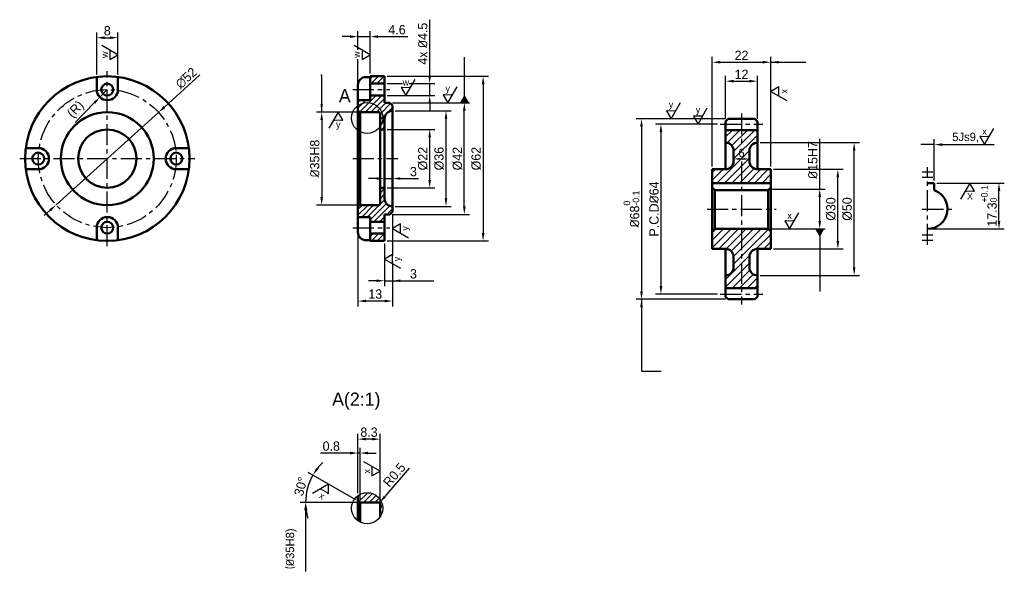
# Model space of a CAD drawing. Header units: millimetres. Extents: x 50 to 421, y 110 to 513.
# Tile 1 of 4: x 50 to 421, y 110 to 326. Entities that reach past the tile are written whole.
import ezdxf

# ---------------------------------------------------------------- set-up
doc = ezdxf.new("R2010")
doc.units = ezdxf.units.MM
doc.header["$LTSCALE"] = 0.25
doc.linetypes.add('CENTER', pattern=[50.8, 31.75, -6.35, 6.35, -6.35])
for name, color, linetype, lineweight in [('가는선', 1, 'Continuous', 25), ('외형선', 3, 'Continuous', 50), ('중심선', 1, 'CENTER', 25)]:
    doc.layers.add(name, color=color, linetype=linetype, lineweight=lineweight)
doc.layers.add('문자', color=2, linetype='Continuous')
doc.styles.add('7', font='txt')
doc.dimstyles.new('ISO-25', dxfattribs={"dimtxt": 3.5, "dimasz": 3, "dimexe": 2, "dimexo": 1, "dimgap": 0.8, "dimtad": 1, "dimdsep": 46, "dimtxsty": 'Standard', "dimcen": 0.09, "dimclrd": 1, "dimclre": 1, "dimclrt": 2, "dimazin": 2, "dimtfac": 1, "dimtmove": 0, "dimatfit": 3, "dimfxl": 1, "dimarcsym": 0})
doc.dimstyles.new('보조선 억제2', dxfattribs={"dimtxt": 3.15, "dimasz": 3, "dimexe": 2, "dimexo": 1, "dimgap": 0.8, "dimtad": 1, "dimdsep": 46, "dimtxsty": 'Standard', "dimcen": 0.09, "dimse2": 1, "dimsd2": 1, "dimclrd": 1, "dimclre": 1, "dimclrt": 2, "dimazin": 2, "dimtfac": 1, "dimtmove": 0, "dimatfit": 3, "dimfxl": 1, "dimarcsym": 0})
doc.dimstyles.new('억제둘', dxfattribs={"dimtxt": 3.15, "dimasz": 2, "dimexe": 1, "dimexo": 1, "dimtad": 1, "dimdec": 3, "dimdsep": 46, "dimtxsty": 'Standard', "dimcen": 0, "dimse1": 1, "dimse2": 1, "dimclrt": 2, "dimadec": 3, "dimazin": 2, "dimtfac": 1, "dimtdec": 3, "dimtmove": 0, "dimatfit": 3, "dimfxl": 1, "dimarcsym": 0})
pattern_1 = [(45, (-63.4182, -23.8559), (-1.06066, 1.06066), [])]

# ---------------------------------------------------------------- blocks, each defined once
blk = doc.blocks.new('*D4')
at = {"layer": 'Defpoints', "color": 0, "transparency": 16777216}
for p in [(86.82, 319.7), (78.82, 304.9), (86.82, 304.9)]:
    blk.add_point(p, dxfattribs=at)
at = {"layer": '가는선', "color": 1, "lineweight": -2, "transparency": 16777216}
for p, q in [((78.82, 305.9), (78.82, 321.7)), ((81.82, 319.7), (83.82, 319.7)), ((86.82, 305.9), (86.82, 321.7))]:
    blk.add_line(p, q, dxfattribs=at)
at = {"layer": '가는선', "color": 1, "transparency": 16777216}
for points in [[(81.82, 320.2), (81.82, 319.2), (78.82, 319.7)], [(83.82, 320.2), (83.82, 319.2), (86.82, 319.7)]]:
    blk.add_solid(points, dxfattribs=at)
at = {"layer": '가는선', "color": 2, "transparency": 16777216, "insert": (82.82, 322.3), "char_height": 3.5, "attachment_point": 5}
blk.add_mtext('8', dxfattribs=at)
blk = doc.blocks.new('*D5')
at = {"layer": 'Defpoints', "color": 0, "transparency": 16777216}
for p in [(102.12, 291.58), (63.52, 256.74)]:
    blk.add_point(p, dxfattribs=at)
at = {"layer": '가는선', "color": 1, "lineweight": -2, "transparency": 16777216}
for p, q in [((117.72, 305.66), (104.34, 293.59)), ((63.52, 256.74), (102.12, 291.58)), ((61.29, 254.73), (59.07, 252.72))]:
    blk.add_line(p, q, dxfattribs=at)
at = {"layer": '가는선', "color": 1, "transparency": 16777216}
for points in [[(104.01, 293.96), (104.68, 293.22), (102.12, 291.58)], [(60.96, 255.1), (61.63, 254.35), (63.52, 256.74)]]:
    blk.add_solid(points, dxfattribs=at)
at = {"layer": '가는선', "color": 2, "transparency": 16777216, "insert": (112.55, 304.49), "char_height": 3.5, "attachment_point": 5, "rotation": 42.076}
blk.add_mtext('∅52', dxfattribs=at)
blk = doc.blocks.new('*D6')
at = {"layer": 'Defpoints', "color": 0, "transparency": 16777216}
for p in [(80.02, 297.3), (82.82, 300.16)]:
    blk.add_point(p, dxfattribs=at)
at = {"layer": '가는선', "color": 1, "lineweight": -2, "transparency": 16777216}
for p, q in [((82.82, 300.16), (80.02, 297.3)), ((70.68, 287.75), (77.92, 295.16))]:
    blk.add_line(p, q, dxfattribs=at)
at = {"layer": '가는선', "color": 1, "transparency": 16777216}
blk.add_solid([(77.57, 295.5), (78.28, 294.81), (80.02, 297.3)], dxfattribs=at)
at = {"layer": '가는선', "color": 2, "transparency": 16777216, "insert": (71.11, 292.48), "char_height": 3.5, "attachment_point": 5, "rotation": 45.6276}
blk.add_mtext('(R)', dxfattribs=at)
blk = doc.blocks.new('*D7')
at = {"layer": 'Defpoints', "color": 0, "transparency": 16777216}
for p in [(187.26, 265.31), (190.26, 266.66), (190.26, 265.31)]:
    blk.add_point(p, dxfattribs=at)
at = {"layer": '가는선', "color": 1, "lineweight": -2, "transparency": 16777216}
for p, q in [((187.26, 266.31), (187.26, 268.66)), ((190.26, 266.31), (190.26, 268.66)), ((184.26, 266.66), (181.26, 266.66)), ((187.26, 266.66), (190.26, 266.66)), ((193.26, 266.66), (200.04, 266.66))]:
    blk.add_line(p, q, dxfattribs=at)
at = {"layer": '가는선', "color": 1, "transparency": 16777216}
for points in [[(184.26, 267.16), (184.26, 266.16), (187.26, 266.66)], [(193.26, 267.16), (193.26, 266.16), (190.26, 266.66)]]:
    blk.add_solid(points, dxfattribs=at)
at = {"layer": '가는선', "color": 2, "transparency": 16777216, "insert": (198.15, 269.25), "char_height": 3.5, "attachment_point": 5}
blk.add_mtext('3', dxfattribs=at)
blk = doc.blocks.new('*D8')
at = {"layer": 'Defpoints', "color": 0, "transparency": 16777216}
for p in [(187.26, 285.16), (204.27, 285.16), (187.26, 263.16)]:
    blk.add_point(p, dxfattribs=at)
at = {"layer": '가는선', "color": 1, "lineweight": -2, "transparency": 16777216}
for p, q in [((188.26, 285.16), (206.27, 285.16)), ((204.27, 266.16), (204.27, 282.16)), ((188.26, 263.16), (206.27, 263.16))]:
    blk.add_line(p, q, dxfattribs=at)
at = {"layer": '가는선', "color": 1, "transparency": 16777216}
for points in [[(203.77, 282.16), (204.77, 282.16), (204.27, 285.16)], [(203.77, 266.16), (204.77, 266.16), (204.27, 263.16)]]:
    blk.add_solid(points, dxfattribs=at)
at = {"layer": '가는선', "color": 2, "transparency": 16777216, "insert": (201.71, 274.16), "char_height": 3.5, "attachment_point": 5, "rotation": 90}
blk.add_mtext('%%c22', dxfattribs=at)
blk = doc.blocks.new('*D9')
at = {"layer": 'Defpoints', "color": 0, "transparency": 16777216}
for p in [(190.26, 292.16), (210.42, 292.16), (190.26, 256.16)]:
    blk.add_point(p, dxfattribs=at)
at = {"layer": '가는선', "color": 1, "lineweight": -2, "transparency": 16777216}
for p, q in [((191.26, 292.16), (212.42, 292.16)), ((210.42, 259.16), (210.42, 289.16)), ((191.26, 256.16), (212.42, 256.16))]:
    blk.add_line(p, q, dxfattribs=at)
at = {"layer": '가는선', "color": 1, "transparency": 16777216}
for points in [[(209.92, 289.16), (210.92, 289.16), (210.42, 292.16)], [(209.92, 259.16), (210.92, 259.16), (210.42, 256.16)]]:
    blk.add_solid(points, dxfattribs=at)
at = {"layer": '가는선', "color": 2, "transparency": 16777216, "insert": (207.83, 274.16), "char_height": 3.5, "attachment_point": 5, "rotation": 90}
blk.add_mtext('%%c36', dxfattribs=at)
blk = doc.blocks.new('*D10')
at = {"layer": 'Defpoints', "color": 0, "transparency": 16777216}
for p in [(189.26, 295.16), (217.32, 295.16), (189.26, 253.16)]:
    blk.add_point(p, dxfattribs=at)
at = {"layer": '가는선', "color": 1, "lineweight": -2, "transparency": 16777216}
for p, q in [((190.26, 295.16), (219.32, 295.16)), ((217.32, 256.16), (217.32, 292.16)), ((190.26, 253.16), (219.32, 253.16))]:
    blk.add_line(p, q, dxfattribs=at)
at = {"layer": '가는선', "color": 1, "transparency": 16777216}
for points in [[(216.82, 292.16), (217.82, 292.16), (217.32, 295.16)], [(216.82, 256.16), (217.82, 256.16), (217.32, 253.16)]]:
    blk.add_solid(points, dxfattribs=at)
at = {"layer": '가는선', "color": 2, "transparency": 16777216, "insert": (214.73, 274.16), "char_height": 3.5, "attachment_point": 5, "rotation": 90}
blk.add_mtext('%%c42', dxfattribs=at)
blk = doc.blocks.new('*D11')
at = {"layer": 'Defpoints', "color": 0, "transparency": 16777216}
for p in [(187.26, 302.41), (204.27, 302.41), (187.26, 297.91)]:
    blk.add_point(p, dxfattribs=at)
at = {"layer": '가는선', "color": 1, "lineweight": -2, "transparency": 16777216}
for p, q in [((204.27, 305.41), (204.27, 326.48)), ((188.26, 302.41), (206.27, 302.41)), ((204.27, 297.91), (204.27, 302.41)), ((188.26, 297.91), (206.27, 297.91)), ((204.27, 294.91), (204.27, 291.91))]:
    blk.add_line(p, q, dxfattribs=at)
at = {"layer": '가는선', "color": 1, "transparency": 16777216}
for points in [[(203.77, 305.41), (204.77, 305.41), (204.27, 302.41)], [(203.77, 294.91), (204.77, 294.91), (204.27, 297.91)]]:
    blk.add_solid(points, dxfattribs=at)
at = {"layer": '가는선', "color": 2, "transparency": 16777216, "insert": (201.67, 317.44), "char_height": 3.5, "attachment_point": 5, "rotation": 90}
blk.add_mtext('4x {\\fISOCPEUR|b0|i0|c0|p34;%%C}4.5', dxfattribs=at)
blk = doc.blocks.new('*D12')
at = {"layer": 'Defpoints', "color": 0, "transparency": 16777216}
for p in [(181.86, 320.11), (181.86, 305.16), (177.26, 301.9)]:
    blk.add_point(p, dxfattribs=at)
at = {"layer": '가는선', "color": 1, "lineweight": -2, "transparency": 16777216}
for p, q in [((174.26, 320.11), (171.26, 320.11)), ((177.26, 302.9), (177.26, 322.11)), ((177.26, 320.11), (181.86, 320.11)), ((181.86, 306.16), (181.86, 322.11)), ((184.86, 320.11), (196.07, 320.11))]:
    blk.add_line(p, q, dxfattribs=at)
at = {"layer": '가는선', "color": 1, "transparency": 16777216}
for points in [[(174.26, 320.61), (174.26, 319.61), (177.26, 320.11)], [(184.86, 320.61), (184.86, 319.61), (181.86, 320.11)]]:
    blk.add_solid(points, dxfattribs=at)
at = {"layer": '가는선', "color": 2, "transparency": 16777216, "insert": (191.97, 322.71), "char_height": 3.5, "attachment_point": 5}
blk.add_mtext('4.6', dxfattribs=at)
blk = doc.blocks.new('*D13')
at = {"layer": 'Defpoints', "color": 0, "transparency": 16777216}
for p in [(178.06, 291.66), (163.58, 256.66), (178.06, 256.66)]:
    blk.add_point(p, dxfattribs=at)
at = {"layer": '가는선', "color": 1, "lineweight": -2, "transparency": 16777216}
for p, q in [((177.06, 291.66), (161.58, 291.66)), ((163.58, 288.66), (163.58, 259.66)), ((177.06, 256.66), (161.58, 256.66))]:
    blk.add_line(p, q, dxfattribs=at)
at = {"layer": '가는선', "color": 1, "transparency": 16777216}
for points in [[(163.08, 288.66), (164.08, 288.66), (163.58, 291.66)], [(163.08, 259.66), (164.08, 259.66), (163.58, 256.66)]]:
    blk.add_solid(points, dxfattribs=at)
at = {"layer": '가는선', "color": 2, "transparency": 16777216, "insert": (160.99, 274.16), "char_height": 3.5, "attachment_point": 5, "rotation": 90}
blk.add_mtext('{\\fISOCPEUR|b0|i0|c0|p34;%%C}35H8', dxfattribs=at)
blk = doc.blocks.new('*D14')
at = {"layer": 'Defpoints', "color": 0, "transparency": 16777216}
for p in [(190.26, 254.16), (187.26, 243.16), (187.26, 228.17)]:
    blk.add_point(p, dxfattribs=at)
at = {"layer": '가는선', "color": 1, "lineweight": -2, "transparency": 16777216}
for p, q in [((190.26, 253.16), (190.26, 226.17)), ((187.26, 242.16), (187.26, 226.17)), ((184.26, 228.17), (181.26, 228.17)), ((187.26, 228.17), (190.26, 228.17)), ((193.26, 228.17), (200.04, 228.17))]:
    blk.add_line(p, q, dxfattribs=at)
at = {"layer": '가는선', "color": 1, "transparency": 16777216}
for points in [[(184.26, 228.67), (184.26, 227.67), (187.26, 228.17)], [(193.26, 228.67), (193.26, 227.67), (190.26, 228.17)]]:
    blk.add_solid(points, dxfattribs=at)
at = {"layer": '가는선', "color": 2, "transparency": 16777216, "insert": (198.15, 230.76), "char_height": 3.5, "attachment_point": 5}
blk.add_mtext('3', dxfattribs=at)
blk = doc.blocks.new('*D15')
at = {"layer": 'Defpoints', "color": 0, "transparency": 16777216}
for p in [(190.26, 254.16), (177.26, 246.42), (177.26, 220.53)]:
    blk.add_point(p, dxfattribs=at)
at = {"layer": '가는선', "color": 1, "lineweight": -2, "transparency": 16777216}
for p, q in [((190.26, 253.16), (190.26, 218.53)), ((177.26, 245.42), (177.26, 218.53)), ((187.26, 220.53), (180.26, 220.53))]:
    blk.add_line(p, q, dxfattribs=at)
at = {"layer": '가는선', "color": 1, "transparency": 16777216}
for points in [[(180.26, 221.03), (180.26, 220.03), (177.26, 220.53)], [(187.26, 221.03), (187.26, 220.03), (190.26, 220.53)]]:
    blk.add_solid(points, dxfattribs=at)
at = {"layer": '가는선', "color": 2, "transparency": 16777216, "insert": (183.76, 223.13), "char_height": 3.5, "attachment_point": 5}
blk.add_mtext('13', dxfattribs=at)
blk = doc.blocks.new('*D16')
at = {"layer": 'Defpoints', "color": 0, "transparency": 16777216}
for p in [(187.26, 305.16), (187.26, 243.16), (224.4, 243.16)]:
    blk.add_point(p, dxfattribs=at)
at = {"layer": '가는선', "color": 1, "lineweight": -2, "transparency": 16777216}
for p, q in [((188.26, 305.16), (226.4, 305.16)), ((224.4, 302.16), (224.4, 246.16)), ((188.26, 243.16), (226.4, 243.16))]:
    blk.add_line(p, q, dxfattribs=at)
at = {"layer": '가는선', "color": 1, "transparency": 16777216}
for points in [[(223.9, 302.16), (224.9, 302.16), (224.4, 305.16)], [(223.9, 246.16), (224.9, 246.16), (224.4, 243.16)]]:
    blk.add_solid(points, dxfattribs=at)
at = {"layer": '가는선', "color": 2, "transparency": 16777216, "insert": (221.81, 274.16), "char_height": 3.5, "attachment_point": 5, "rotation": 90}
blk.add_mtext('%%c62', dxfattribs=at)
blk = doc.blocks.new('*D17')
at = {"layer": 'Defpoints', "color": 0, "transparency": 16777216}
for p in [(178.06, 144.71), (157.51, 109.71), (178.06, 109.71)]:
    blk.add_point(p, dxfattribs=at)
at = {"layer": '가는선', "color": 1, "lineweight": -2, "transparency": 16777216}
for p, q in [((177.06, 144.71), (155.51, 144.71)), ((157.51, 141.71), (157.51, 118.68))]:
    blk.add_line(p, q, dxfattribs=at)
at = {"layer": '가는선', "color": 1, "transparency": 16777216}
blk.add_solid([(157.01, 141.71), (158.01, 141.71), (157.51, 144.71)], dxfattribs=at)
at = {"layer": '가는선', "color": 2, "transparency": 16777216, "insert": (152.12, 127.21), "char_height": 3.15, "attachment_point": 5, "rotation": 90}
blk.add_mtext('{\\fISOCPEUR|b0|i0|c0|p34;(%%C}35H8)', dxfattribs=at)
blk = doc.blocks.new('*D18')
at = {"layer": 'Defpoints', "color": 0, "transparency": 16777216}
for p in [(158.75, 151.74), (177.26, 145.18), (178.06, 144.71), (178.06, 144.71), (185.06, 144.71)]:
    blk.add_point(p, dxfattribs=at)
at = {"layer": '가는선', "color": 1, "lineweight": -2, "transparency": 16777216}
for p, q in [((176.4, 145.68), (158.53, 155.99)), ((177.06, 144.71), (155.51, 144.71))]:
    blk.add_line(p, q, dxfattribs=at)
for start, end in [(133.2582, 141.6291), (150, 180), (188.3709, 196.7418)]:
    blk.add_arc((178.06, 144.71), 20.55, start, end, dxfattribs=at)
at = {"layer": '가는선', "color": 1, "transparency": 16777216}
for points in [[(162.36, 157.19), (161.54, 157.75), (160.27, 154.99)], [(157.23, 141.69), (158.23, 141.76), (157.51, 144.71)]]:
    blk.add_solid(points, dxfattribs=at)
at = {"layer": '가는선', "color": 2, "transparency": 16777216, "insert": (155.71, 150.7), "char_height": 3.5, "attachment_point": 5, "rotation": 75}
blk.add_mtext('30°', dxfattribs=at)
blk = doc.blocks.new('*D19')
at = {"layer": 'Defpoints', "color": 0, "transparency": 16777216}
for p in [(185.06, 144.21), (185.39, 144.59)]:
    blk.add_point(p, dxfattribs=at)
at = {"layer": '가는선', "color": 1, "lineweight": -2, "transparency": 16777216}
for p, q in [((196.54, 157.58), (187.34, 146.87)), ((185.06, 144.21), (185.39, 144.59))]:
    blk.add_line(p, q, dxfattribs=at)
at = {"layer": '가는선', "color": 1, "transparency": 16777216}
blk.add_solid([(186.97, 147.19), (187.72, 146.54), (185.39, 144.59)], dxfattribs=at)
at = {"layer": '가는선', "color": 2, "transparency": 16777216, "insert": (190.95, 155.05), "char_height": 3.5, "attachment_point": 5, "rotation": 49.3387}
blk.add_mtext('R0.5', dxfattribs=at)
blk = doc.blocks.new('*D20')
at = {"layer": 'Defpoints', "color": 0, "transparency": 16777216}
for p in [(177.26, 168.53), (177.26, 147.23), (185.56, 144.21)]:
    blk.add_point(p, dxfattribs=at)
at = {"layer": '가는선', "color": 1, "lineweight": -2, "transparency": 16777216}
for p, q in [((177.26, 148.23), (177.26, 170.53)), ((182.56, 168.53), (180.26, 168.53)), ((185.56, 145.21), (185.56, 170.53))]:
    blk.add_line(p, q, dxfattribs=at)
at = {"layer": '가는선', "color": 1, "transparency": 16777216}
for points in [[(180.26, 169.03), (180.26, 168.03), (177.26, 168.53)], [(182.56, 169.03), (182.56, 168.03), (185.56, 168.53)]]:
    blk.add_solid(points, dxfattribs=at)
at = {"layer": '가는선', "color": 2, "transparency": 16777216, "insert": (181.41, 171.12), "char_height": 3.5, "attachment_point": 5}
blk.add_mtext('8.3', dxfattribs=at)
blk = doc.blocks.new('*D21')
at = {"layer": 'Defpoints', "color": 0, "transparency": 16777216}
for p in [(177.26, 163.29), (177.26, 147.23), (178.06, 144.71)]:
    blk.add_point(p, dxfattribs=at)
at = {"layer": '가는선', "color": 1, "lineweight": -2, "transparency": 16777216}
for p, q in [((174.26, 163.29), (163.12, 163.29)), ((177.26, 148.23), (177.26, 165.29)), ((178.06, 163.29), (177.26, 163.29)), ((178.06, 145.71), (178.06, 165.29)), ((181.06, 163.29), (184.06, 163.29))]:
    blk.add_line(p, q, dxfattribs=at)
at = {"layer": '가는선', "color": 1, "transparency": 16777216}
for points in [[(174.26, 163.79), (174.26, 162.79), (177.26, 163.29)], [(181.06, 163.79), (181.06, 162.79), (178.06, 163.29)]]:
    blk.add_solid(points, dxfattribs=at)
at = {"layer": '가는선', "color": 2, "transparency": 16777216, "insert": (167.19, 165.88), "char_height": 3.5, "attachment_point": 5}
blk.add_mtext('0.8', dxfattribs=at)
blk = doc.blocks.new('*D22')
at = {"layer": 'Defpoints', "color": 0, "transparency": 16777216}
for p in [(331.75, 262.68), (351.21, 262.68), (331.75, 247.68)]:
    blk.add_point(p, dxfattribs=at)
at = {"layer": '가는선', "color": 1, "lineweight": -2, "transparency": 16777216}
for p, q in [((351.21, 262.68), (351.21, 281.57)), ((332.75, 262.68), (353.21, 262.68)), ((351.21, 250.68), (351.21, 259.68)), ((332.75, 247.68), (353.21, 247.68))]:
    blk.add_line(p, q, dxfattribs=at)
at = {"layer": '가는선', "color": 1, "transparency": 16777216}
for points in [[(350.71, 259.68), (351.71, 259.68), (351.21, 262.68)], [(350.71, 250.68), (351.71, 250.68), (351.21, 247.68)]]:
    blk.add_solid(points, dxfattribs=at)
at = {"layer": '가는선', "color": 2, "transparency": 16777216, "insert": (348.61, 273.62), "char_height": 3.5, "attachment_point": 5, "rotation": 90}
blk.add_mtext('{\\fISOCPEUR|b0|i0|c0|p34;%%C}15H7', dxfattribs=at)
blk = doc.blocks.new('*D23')
at = {"layer": 'Defpoints', "color": 0, "transparency": 16777216}
for p in [(332.75, 270.18), (358.03, 270.18), (332.75, 240.18)]:
    blk.add_point(p, dxfattribs=at)
at = {"layer": '가는선', "color": 1, "lineweight": -2, "transparency": 16777216}
for p, q in [((333.75, 270.18), (360.03, 270.18)), ((358.03, 243.18), (358.03, 267.18)), ((333.75, 240.18), (360.03, 240.18))]:
    blk.add_line(p, q, dxfattribs=at)
at = {"layer": '가는선', "color": 1, "transparency": 16777216}
for points in [[(357.53, 267.18), (358.53, 267.18), (358.03, 270.18)], [(357.53, 243.18), (358.53, 243.18), (358.03, 240.18)]]:
    blk.add_solid(points, dxfattribs=at)
at = {"layer": '가는선', "color": 2, "transparency": 16777216, "insert": (355.44, 255.18), "char_height": 3.5, "attachment_point": 5, "rotation": 90}
blk.add_mtext('%%c30', dxfattribs=at)
blk = doc.blocks.new('*D24')
at = {"layer": 'Defpoints', "color": 0, "transparency": 16777216}
for p in [(327.75, 280.18), (364.18, 280.18), (327.75, 230.18)]:
    blk.add_point(p, dxfattribs=at)
at = {"layer": '가는선', "color": 1, "lineweight": -2, "transparency": 16777216}
for p, q in [((328.75, 280.18), (366.18, 280.18)), ((364.18, 233.18), (364.18, 277.18)), ((328.75, 230.18), (366.18, 230.18))]:
    blk.add_line(p, q, dxfattribs=at)
at = {"layer": '가는선', "color": 1, "transparency": 16777216}
for points in [[(363.68, 277.18), (364.68, 277.18), (364.18, 280.18)], [(363.68, 233.18), (364.68, 233.18), (364.18, 230.18)]]:
    blk.add_solid(points, dxfattribs=at)
at = {"layer": '가는선', "color": 2, "transparency": 16777216, "insert": (361.59, 255.18), "char_height": 3.5, "attachment_point": 5, "rotation": 90}
blk.add_mtext('%%c50', dxfattribs=at)
blk = doc.blocks.new('*D25')
at = {"layer": 'Defpoints', "color": 0, "transparency": 16777216}
for p in [(313.75, 287.18), (291.39, 223.18), (313.75, 223.18)]:
    blk.add_point(p, dxfattribs=at)
at = {"layer": '가는선', "color": 1, "lineweight": -2, "transparency": 16777216}
for p, q in [((312.75, 287.18), (289.39, 287.18)), ((291.39, 284.18), (291.39, 226.18)), ((312.75, 223.18), (289.39, 223.18))]:
    blk.add_line(p, q, dxfattribs=at)
at = {"layer": '가는선', "color": 1, "transparency": 16777216}
for points in [[(290.89, 284.18), (291.89, 284.18), (291.39, 287.18)], [(290.89, 226.18), (291.89, 226.18), (291.39, 223.18)]]:
    blk.add_solid(points, dxfattribs=at)
at = {"layer": '가는선', "color": 2, "transparency": 16777216, "insert": (288.79, 255.18), "char_height": 3.5, "attachment_point": 5, "rotation": 90}
blk.add_mtext('P.C.D{\\fISOCPEUR|b0|i0|c0|p34;%%C}64', dxfattribs=at)
blk = doc.blocks.new('*D26')
at = {"layer": 'Defpoints', "color": 0, "transparency": 16777216}
for p in [(316.75, 289.18), (284.07, 221.18), (316.75, 221.18)]:
    blk.add_point(p, dxfattribs=at)
at = {"layer": '가는선', "color": 1, "lineweight": -2, "transparency": 16777216}
for p, q in [((315.75, 289.18), (282.07, 289.18)), ((284.07, 286.18), (284.07, 224.18)), ((315.75, 221.18), (282.07, 221.18))]:
    blk.add_line(p, q, dxfattribs=at)
at = {"layer": '가는선', "color": 1, "transparency": 16777216}
for points in [[(283.57, 286.18), (284.57, 286.18), (284.07, 289.18)], [(283.57, 224.18), (284.57, 224.18), (284.07, 221.18)]]:
    blk.add_solid(points, dxfattribs=at)
at = {"layer": '가는선', "color": 2, "transparency": 16777216, "insert": (280.3, 255.18), "char_height": 3.5, "attachment_point": 5, "rotation": 90}
blk.add_mtext('{\\fISOCPEUR|b0|i0|c0|p34;%%C}68{\\H0.7x;\\S0^ -0.1;}', dxfattribs=at)
blk = doc.blocks.new('*D27')
at = {"layer": 'Defpoints', "color": 0, "transparency": 16777216}
for p in [(318.75, 277.18), (324.75, 277.18), (324.75, 274.05)]:
    blk.add_point(p, dxfattribs=at)
at = {"layer": '가는선', "color": 0, "lineweight": -2, "transparency": 16777216}
blk.add_line((320.75, 274.05), (322.75, 274.05), dxfattribs=at)
at = {"layer": '가는선', "color": 0, "transparency": 16777216}
for points in [[(320.75, 274.38), (320.75, 273.71), (318.75, 274.05)], [(322.75, 274.38), (322.75, 273.71), (324.75, 274.05)]]:
    blk.add_solid(points, dxfattribs=at)
at = {"layer": '가는선', "color": 2, "transparency": 16777216, "insert": (321.75, 276.29), "char_height": 3.15, "attachment_point": 5}
blk.add_mtext('6', dxfattribs=at)
blk = doc.blocks.new('*D28')
at = {"layer": 'Defpoints', "color": 0, "transparency": 16777216}
for p in [(327.75, 303.33), (315.75, 288.18), (327.75, 288.18)]:
    blk.add_point(p, dxfattribs=at)
at = {"layer": '가는선', "color": 1, "lineweight": -2, "transparency": 16777216}
for p, q in [((315.75, 289.18), (315.75, 305.33)), ((327.75, 289.18), (327.75, 305.33)), ((318.75, 303.33), (324.75, 303.33))]:
    blk.add_line(p, q, dxfattribs=at)
at = {"layer": '가는선', "color": 1, "transparency": 16777216}
for points in [[(318.75, 303.83), (318.75, 302.83), (315.75, 303.33)], [(324.75, 303.83), (324.75, 302.83), (327.75, 303.33)]]:
    blk.add_solid(points, dxfattribs=at)
at = {"layer": '가는선', "color": 2, "transparency": 16777216, "insert": (321.75, 305.93), "char_height": 3.5, "attachment_point": 5}
blk.add_mtext('12', dxfattribs=at)
blk = doc.blocks.new('*D29')
at = {"layer": 'Defpoints', "color": 0, "transparency": 16777216}
for p in [(332.75, 310.47), (310.75, 270.18), (332.75, 270.18)]:
    blk.add_point(p, dxfattribs=at)
at = {"layer": '가는선', "color": 1, "lineweight": -2, "transparency": 16777216}
for p, q in [((310.75, 271.18), (310.75, 312.47)), ((332.75, 271.18), (332.75, 312.47)), ((313.75, 310.47), (329.75, 310.47))]:
    blk.add_line(p, q, dxfattribs=at)
at = {"layer": '가는선', "color": 1, "transparency": 16777216}
for points in [[(313.75, 310.97), (313.75, 309.97), (310.75, 310.47)], [(329.75, 310.97), (329.75, 309.97), (332.75, 310.47)]]:
    blk.add_solid(points, dxfattribs=at)
at = {"layer": '가는선', "color": 2, "transparency": 16777216, "insert": (321.75, 313.03), "char_height": 3.5, "attachment_point": 5}
blk.add_mtext('22', dxfattribs=at)
blk = doc.blocks.new('*D31')
at = {"layer": 'Defpoints', "color": 0, "transparency": 16777216}
for p in [(389.35, 279.44), (389.35, 264.98), (394.35, 264.98)]:
    blk.add_point(p, dxfattribs=at)
at = {"layer": '가는선', "color": 1, "lineweight": -2, "transparency": 16777216}
for p, q in [((394.35, 265.98), (394.35, 281.44)), ((397.35, 279.44), (411.99, 279.44))]:
    blk.add_line(p, q, dxfattribs=at)
at = {"layer": '가는선', "color": 1, "transparency": 16777216}
blk.add_solid([(397.35, 279.94), (397.35, 278.94), (394.35, 279.44)], dxfattribs=at)
at = {"layer": '가는선', "color": 2, "transparency": 16777216, "insert": (406.17, 282.05), "char_height": 3.15, "width": 2.0317, "attachment_point": 5}
blk.add_mtext('5Js9,         ', dxfattribs=at)
blk = doc.blocks.new('*D32')
at = {"layer": 'Defpoints', "color": 0, "transparency": 16777216}
for p in [(394.35, 264.98), (418.74, 264.98), (391.85, 247.68)]:
    blk.add_point(p, dxfattribs=at)
at = {"layer": '가는선', "color": 1, "lineweight": -2, "transparency": 16777216}
for p, q in [((395.35, 264.98), (420.74, 264.98)), ((418.74, 250.68), (418.74, 261.98)), ((392.85, 247.68), (420.74, 247.68))]:
    blk.add_line(p, q, dxfattribs=at)
at = {"layer": '가는선', "color": 1, "transparency": 16777216}
for points in [[(418.24, 261.98), (419.24, 261.98), (418.74, 264.98)], [(418.24, 250.68), (419.24, 250.68), (418.74, 247.68)]]:
    blk.add_solid(points, dxfattribs=at)
at = {"layer": '가는선', "color": 2, "transparency": 16777216, "insert": (414.98, 256.33), "char_height": 3.5, "attachment_point": 5, "rotation": 90}
blk.add_mtext('17.3{\\H0.7x;\\S+0.1^ 0;}', dxfattribs=at)

msp = doc.modelspace()

# ---------------------------------------------------------------- hatches: boundary and pattern name
at = {"layer": '가는선'}
h = msp.add_hatch(dxfattribs=at)
h.set_pattern_fill('_USER', color=256, scale=1.5, angle=45, pattern_type=0)
h.set_pattern_definition(pattern_1)
h.paths.add_polyline_path([(187.264, 295.1589), (187.264, 297.9089), (181.864, 297.9089), (181.864, 296.1589), (177.264, 296.1589), (177.264, 292.1208), (178.064, 291.6589), (185.064, 291.6589, -0.41421356), (185.564, 291.1589), (185.564, 285.1589), (187.264, 285.1589), (187.264, 289.1589, -0.41421356), (190.264, 292.1589), (190.264, 294.1589), (189.264, 295.1589)])
h.paths.add_polyline_path([(187.264, 302.4089), (187.264, 305.1589), (181.864, 305.1589), (181.864, 302.4089)])
h.paths.add_polyline_path([(178.064, 256.6589), (177.264, 256.197), (177.264, 252.1589), (181.864, 252.1589), (181.864, 250.4089), (187.264, 250.4089), (187.264, 253.1589), (189.264, 253.1589), (190.264, 254.1589), (190.264, 256.1589, -0.41421356), (187.264, 259.1589), (187.264, 263.1589), (185.564, 263.1589), (185.564, 257.1589, -0.41421356), (185.064, 256.6589)])
h.paths.add_polyline_path([(187.264, 243.1589), (187.264, 245.9089), (181.864, 245.9089), (181.864, 243.1589)])
h = msp.add_hatch(dxfattribs=at)
h.set_pattern_fill('_USER', color=256, scale=2, angle=45, pattern_type=0)
h.set_pattern_definition([(45, (-107.0334, 20.8037), (-1.4142136, 1.4142136), [])])
h.paths.add_polyline_path([(332.7473, 264.976), (332.7473, 270.176), (327.7473, 270.176, -0.41421356), (324.7473, 273.176), (324.7473, 277.176, -0.41421356), (327.7473, 280.176), (327.7473, 284.9248), (315.7473, 284.9248), (315.7473, 280.176, -0.41421356), (318.7473, 277.176), (318.7473, 273.176, -0.41421356), (315.7473, 270.176), (310.7473, 270.176), (310.7473, 264.976)])
h.paths.add_polyline_path([(311.7473, 247.676), (310.7473, 246.676), (310.7473, 240.176), (315.7473, 240.176, -0.41421356), (318.7473, 237.176), (318.7473, 233.176, -0.41421356), (315.7473, 230.176), (315.7473, 225.426), (327.7473, 225.426), (327.7473, 230.176, -0.41421356), (324.7473, 233.176), (324.7473, 237.176, -0.41421356), (327.7473, 240.176), (332.7473, 240.176), (332.7473, 246.676), (331.7473, 247.676)])
h = msp.add_hatch(dxfattribs=at)
h.set_pattern_fill('_USER', color=256, scale=1.5, angle=45, pattern_type=0)
h.set_pattern_definition(pattern_1)
h.paths.add_polyline_path([(177.264, 147.2305), (177.264, 145.176), (178.064, 144.7141), (185.064, 144.7141, -0.41421356), (185.564, 144.2141), (185.564, 139.222, 0.15030023), (186.5753, 142.5105, 0.61423254)])

# ---------------------------------------------------------------- linework, layer by layer
for p, q in [((86.8186, 313.3014), (80.7564, 316.8014)), ((181.864, 313.3014), (175.8018, 316.8014)), ((83.7875, 315.0514), (83.7875, 311.5514)), ((83.7875, 311.5514), (86.8186, 313.3014)), ((178.8329, 315.0514), (178.8329, 311.5514)), ((178.8329, 311.5514), (181.864, 313.3014)), ((197.0519, 300.94), (193.5519, 300.94)), ((193.5519, 300.94), (195.3019, 297.9089)), ((195.3019, 297.9089), (198.8019, 303.9711)), ((211.0723, 295.1589), (214.5723, 301.2211)), ((335.7784, 301.2464), (332.7473, 299.4964)), ((335.7784, 297.7464), (335.7784, 301.2464)), ((212.8223, 298.19), (209.3223, 298.19)), ((209.3223, 298.19), (211.0723, 295.1589)), ((332.7473, 299.4964), (338.8095, 295.9964)), ((295.2009, 289.176), (298.7009, 295.2382)), ((305.363, 287.176), (308.863, 293.2382)), ((169.8224, 291.6589), (166.3224, 285.5967)), ((171.5724, 288.6278), (169.8224, 291.6589)), ((296.9509, 292.2071), (293.4509, 292.2071)), ((293.4509, 292.2071), (295.2009, 289.176)), ((307.113, 290.2071), (303.613, 290.2071)), ((303.613, 290.2071), (305.363, 287.176)), ((168.0724, 288.6278), (171.5724, 288.6278)), ((415.033, 282.4731), (411.533, 282.4731)), ((411.533, 282.4731), (413.283, 279.442)), ((413.283, 279.442), (416.783, 285.5042)), ((394.3528, 279.442), (389.3528, 279.442)), ((409.6442, 279.442), (416.9219, 279.442)), ((389.8528, 269.2023), (393.8528, 269.2023)), ((389.8528, 267.2023), (393.8528, 267.2023)), ((407.7984, 264.976), (404.2984, 258.9138)), ((409.5484, 261.9449), (407.7984, 264.976)), ((406.0484, 261.9449), (409.5484, 261.9449)), ((339.8618, 247.676), (343.3618, 253.7382)), ((193.2951, 249.5947), (190.264, 247.8447)), ((193.2951, 246.0947), (193.2951, 249.5947)), ((341.6118, 250.7071), (338.1118, 250.7071)), ((338.1118, 250.7071), (339.8618, 247.676)), ((190.264, 247.8447), (196.3262, 244.3447)), ((389.8528, 245.4497), (393.8528, 245.4497)), ((389.8528, 243.4497), (393.8528, 243.4497)), ((190.2951, 238.1021), (187.264, 236.3521)), ((190.2951, 234.6021), (190.2951, 238.1021)), ((187.264, 236.3521), (193.3262, 232.8521)), ((185.564, 156.414), (179.5018, 159.914)), ((182.5329, 158.164), (182.5329, 154.664)), ((182.5329, 154.664), (185.564, 156.414)), ((166.2155, 151.5549), (160.1533, 148.0549)), ((163.1844, 149.8049), (166.2155, 148.0549)), ((166.2155, 148.0549), (166.2155, 151.5549))]:
    msp.add_line(p, q, dxfattribs=at)
for centre in [(180.7234, 289.4552), (180.7234, 142.5105)]:
    msp.add_circle(centre, 5.852, dxfattribs=at)
at = {"layer": '외형선'}
for p, q in [((78.8186, 300.1589), (78.8186, 304.8997)), ((86.8186, 300.1589), (86.8186, 304.8997)), ((180.264, 304.8997), (181.864, 304.8997)), ((181.864, 305.1589), (187.264, 305.1589)), ((181.864, 305.1589), (181.864, 296.1589)), ((187.264, 305.1589), (187.264, 295.1589)), ((177.264, 301.8997), (177.264, 246.418)), ((181.864, 302.4089), (187.264, 302.4089)), ((181.864, 297.9089), (187.264, 297.9089)), ((177.264, 296.1589), (181.864, 296.1589)), ((187.264, 295.1589), (189.264, 295.1589)), ((189.264, 295.1589), (190.264, 294.1589)), ((190.264, 294.1589), (190.264, 254.1589)), ((178.064, 291.6589), (177.264, 292.1208)), ((178.064, 291.6589), (185.064, 291.6589)), ((178.064, 291.6589), (178.064, 256.6589)), ((185.564, 291.1589), (185.564, 257.1589)), ((187.264, 289.1589), (187.264, 259.1589)), ((316.7473, 289.176), (315.7473, 288.176)), ((315.7473, 288.176), (315.7473, 270.176)), ((316.7473, 289.176), (326.7473, 289.176)), ((326.7473, 289.176), (327.7473, 288.176)), ((327.7473, 288.176), (327.7473, 270.176)), ((185.564, 285.1589), (187.264, 285.1589)), ((315.7473, 284.9248), (327.7473, 284.9248)), ((56.8186, 278.1589), (52.0777, 278.1589)), ((108.8186, 278.1589), (113.5594, 278.1589)), ((318.7473, 277.176), (318.7473, 273.176)), ((324.7473, 277.176), (324.7473, 273.176)), ((56.8186, 270.1589), (52.0777, 270.1589)), ((108.8186, 270.1589), (113.5594, 270.1589)), ((315.7473, 270.176), (310.7473, 270.176)), ((310.7473, 270.176), (310.7473, 240.176)), ((327.7473, 270.176), (332.7473, 270.176)), ((332.7473, 270.176), (332.7473, 240.176)), ((332.7473, 264.976), (310.7473, 264.976)), ((391.8528, 264.976), (394.3528, 264.976)), ((394.3528, 262.2471), (394.3528, 264.976)), ((185.564, 263.1589), (187.264, 263.1589)), ((310.7473, 263.2471), (311.7473, 262.2471)), ((331.7473, 262.2471), (311.7473, 262.2471)), ((311.7473, 262.2471), (311.7473, 247.676)), ((332.7473, 263.2471), (331.7473, 262.2471)), ((331.7473, 262.2471), (331.7473, 247.676)), ((178.064, 256.6589), (177.264, 256.197)), ((178.064, 256.6589), (185.064, 256.6589)), ((187.264, 243.1589), (187.264, 253.1589)), ((187.264, 253.1589), (189.264, 253.1589)), ((187.264, 253.1589), (187.264, 243.1589)), ((189.264, 253.1589), (190.264, 254.1589)), ((177.264, 252.1589), (181.864, 252.1589)), ((181.864, 243.1589), (181.864, 252.1589)), ((181.864, 250.4089), (187.264, 250.4089)), ((78.8186, 248.1589), (78.8186, 243.418)), ((86.8186, 248.1589), (86.8186, 243.418)), ((181.864, 245.9089), (187.264, 245.9089)), ((310.7473, 246.676), (311.7473, 247.676)), ((311.7473, 247.676), (331.7473, 247.676)), ((332.7473, 246.676), (331.7473, 247.676)), ((180.264, 243.418), (181.864, 243.418)), ((181.864, 243.1589), (187.264, 243.1589)), ((181.864, 243.1589), (187.264, 243.1589)), ((315.7473, 240.176), (310.7473, 240.176)), ((315.7473, 222.176), (315.7473, 240.176)), ((327.7473, 240.176), (332.7473, 240.176)), ((327.7473, 222.176), (327.7473, 240.176)), ((318.7473, 233.176), (318.7473, 237.176)), ((324.7473, 233.176), (324.7473, 237.176)), ((315.7473, 225.426), (327.7473, 225.426)), ((316.7473, 221.176), (315.7473, 222.176)), ((316.7473, 221.176), (326.7473, 221.176)), ((326.7473, 221.176), (327.7473, 222.176)), ((177.264, 147.2305), (177.264, 137.7905)), ((178.064, 144.7141), (177.264, 145.176)), ((178.064, 144.7141), (178.064, 137.2976)), ((178.064, 144.7141), (185.064, 144.7141)), ((185.564, 144.2141), (185.564, 139.222))]:
    msp.add_line(p, q, dxfattribs=at)
for centre, radius in [((82.8186, 274.1589), 31), ((82.8186, 300.1589), 2.25), ((82.8186, 274.1589), 17.5), ((82.8186, 274.1589), 11), ((56.8186, 274.1589), 2.25), ((108.8186, 274.1589), 2.25), ((82.8186, 248.1589), 2.25)]:
    msp.add_circle(centre, radius, dxfattribs=at)
for centre, radius, start, end in [((180.264, 301.8997), 3, 90, 180), ((82.8186, 300.1589), 4, 180, 0), ((185.064, 291.1589), 0.5, 0, 90), ((190.264, 289.1589), 3, 90, 180), ((315.7473, 277.176), 3, 0, 90), ((327.7473, 277.176), 3, 90, 180), ((56.8186, 274.1589), 4, 270, 90), ((108.8186, 274.1589), 4, 90, 270), ((315.7473, 273.176), 3, 270, 0), ((327.7473, 273.176), 3, 180, 270), ((391.8528, 255.176), 7.5, 270, 70.528779), ((185.064, 257.1589), 0.5, 270, 0), ((190.264, 259.1589), 3, 180, 270), ((82.8186, 248.1589), 4, 0, 180), ((180.264, 246.418), 3, 180, 270), ((315.7473, 237.176), 3, 0, 90), ((327.7473, 237.176), 3, 90, 180), ((315.7473, 233.176), 3, 270, 0), ((327.7473, 233.176), 3, 180, 270), ((185.064, 144.2141), 0.5, 0, 90)]:
    msp.add_arc(centre, radius, start, end, dxfattribs=at)
at = {"layer": '중심선'}
for p, q in [((82.8186, 241.1589), (82.8186, 307.1589)), ((175.264, 300.1589), (189.264, 300.1589)), ((321.7473, 291.176), (321.7473, 279.7087)), ((313.7473, 287.176), (329.7473, 287.176)), ((49.8186, 274.1589), (115.8186, 274.1589)), ((175.264, 274.1589), (192.264, 274.1589)), ((321.7473, 273.0724), (321.7473, 219.176)), ((391.8528, 241.676), (391.8528, 270.976)), ((308.7473, 255.176), (334.7473, 255.176)), ((389.8528, 255.176), (401.3528, 255.176)), ((175.264, 248.1589), (189.264, 248.1589)), ((313.7473, 223.176), (329.7473, 223.176))]:
    msp.add_line(p, q, dxfattribs=at)
msp.add_circle((82.8186, 274.1589), 26, dxfattribs=at)

# ---------------------------------------------------------------- texts
at = {"layer": '문자', "insert": (81.802, 313.2907), "char_height": 2.5, "attachment_point": 5, "rotation": 90, "style": '7'}
msp.add_mtext_dynamic_manual_height_columns('w', width=5.343392, gutter_width=17.5, heights=[0], dxfattribs=at)
at = {"layer": '외형선', "style": '7'}
for s, p in [('A', (170.0466, 295.3297)), ('A(2:1)', (167.5138, 181.071))]:
    msp.add_text(s, height=5, dxfattribs=at).set_placement(p)

# ---------------------------------------------------------------- dimensions: what is measured, and where the dimension line sits
at = {"layer": '가는선'}
for base, p1, p2, text, dimstyle, picture, middle in [((204.2686, 302.4089), (187.264, 297.9089), (187.264, 302.4089), '4x {\\fISOCPEUR|b0|i0|c0|p34;%%C}<>', 'ISO-25', '*D11', (201.6673, 317.4437)), ((224.4049, 243.1589), (187.264, 305.1589), (187.264, 243.1589), '%%c<>', 'ISO-25', '*D16', (221.8106, 274.1589)), ((217.324, 295.1589), (189.264, 253.1589), (189.264, 295.1589), '%%c<>', 'ISO-25', '*D10', (214.7274, 274.1589)), ((163.5808, 256.6589), (178.064, 291.6589), (178.064, 256.6589), '{\\fISOCPEUR|b0|i0|c0|p34;%%C}<>H8', 'ISO-25', '*D13', (160.9865, 274.1589)), ((210.4209, 292.1589), (190.264, 256.1589), (190.264, 292.1589), '%%c<>', 'ISO-25', '*D9', (207.8267, 274.1589)), ((284.066, 221.176), (316.7473, 289.176), (316.7473, 221.176), '{\\fISOCPEUR|b0|i0|c0|p34;%%C}<>{\\H0.7x;\\S0^ -0.1;}', 'ISO-25', '*D26', (280.3005, 255.176)), ((291.3879, 223.176), (313.7473, 287.176), (313.7473, 223.176), 'P.C.D{\\fISOCPEUR|b0|i0|c0|p34;%%C}<>', 'ISO-25', '*D25', (288.7913, 255.176)), ((204.2686, 285.1589), (187.264, 263.1589), (187.264, 285.1589), '%%c<>', 'ISO-25', '*D8', (201.7139, 274.1589)), ((364.1834, 280.176), (327.7473, 230.176), (327.7473, 280.176), '%%c<>', 'ISO-25', '*D24', (361.5891, 255.176)), ((351.2089, 262.676), (331.7473, 247.676), (331.7473, 262.676), '{\\fISOCPEUR|b0|i0|c0|p34;%%C}<>H7', 'ISO-25', '*D22', (348.6099, 273.6247)), ((358.0309, 270.176), (332.7473, 240.176), (332.7473, 270.176), '%%c<>', 'ISO-25', '*D23', (355.4367, 255.176)), ((418.7441, 264.976), (391.8528, 247.676), (394.3528, 264.976), '<>{\\H0.7x;\\S+0.1^ 0;}', 'ISO-25', '*D32', (414.9763, 256.326)), ((157.5118, 109.7141), (178.064, 144.7141), (178.064, 109.7141), '{\\fISOCPEUR|b0|i0|c0|p34;(%%C}<>H8)', '보조선 억제2', '*D17', (152.1231, 127.2141))]:
    dim = msp.add_linear_dim(base=base, p1=p1, p2=p2, angle=90, text=text, dimstyle=dimstyle, dxfattribs=at)
    dim.commit()
    dim.dimension.update_dxf_attribs({"geometry": picture, "text_midpoint": middle})
for base, p1, p2, dimstyle, picture, middle in [((86.8186, 319.7031), (78.8186, 304.8997), (86.8186, 304.8997), 'ISO-25', '*D4', (82.8186, 322.2974)), ((181.864, 320.1094), (177.264, 301.8997), (181.864, 305.1589), 'ISO-25', '*D12', (191.9682, 322.706)), ((332.7473, 310.4714), (310.7473, 270.176), (332.7473, 270.176), 'ISO-25', '*D29', (321.7473, 313.026)), ((327.7473, 303.3262), (315.7473, 288.176), (327.7473, 288.176), 'ISO-25', '*D28', (321.7473, 305.9252)), ((324.7473, 274.0483), (318.7473, 277.176), (324.7473, 277.176), '억제둘', '*D27', (321.7473, 276.2881)), ((190.264, 266.6551), (187.264, 265.3061), (190.264, 265.3061), 'ISO-25', '*D7', (198.1499, 269.2493)), ((177.264, 220.5289), (190.264, 254.1589), (177.264, 246.418), 'ISO-25', '*D15', (183.764, 223.1278)), ((177.264, 168.5284), (185.564, 144.2141), (177.264, 147.2305), 'ISO-25', '*D20', (181.414, 171.1227)), ((177.264, 163.2865), (178.064, 144.7141), (177.264, 147.2305), 'ISO-25', '*D21', (167.1923, 165.8808))]:
    dim = msp.add_linear_dim(base=base, p1=p1, p2=p2, dimstyle=dimstyle, dxfattribs=at)
    dim.commit()
    dim.dimension.update_dxf_attribs({"geometry": picture, "text_midpoint": middle})
dim = msp.add_diameter_dim_2p(p1=(63.5199, 256.7359), p2=(102.1172, 291.5819), dimstyle='ISO-25', dxfattribs=at)
dim.commit()
dim.dimension.update_dxf_attribs({"geometry": '*D5', "text_midpoint": (114.2845, 302.5666), "dimtype": 163})
dim = msp.add_radius_dim(center=(82.8186, 300.1589), mpoint=(80.0213, 297.2996), text='(R)', dimstyle='ISO-25', dxfattribs=at)
dim.commit()
dim.dimension.update_dxf_attribs({"geometry": '*D6', "text_midpoint": (71.1059, 292.4796)})
dim = msp.add_linear_dim(base=(389.3528, 279.442), p1=(394.3528, 264.976), p2=(389.3528, 264.976), text='<>Js9,         ', dimstyle='보조선 억제2', dxfattribs=at)
dim.commit()
dim.dimension.update_dxf_attribs({"geometry": '*D31', "text_midpoint": (406.1735, 279.442), "dimtype": 160})
dim = msp.add_linear_dim(base=(187.264, 228.1683), p1=(190.264, 254.1589), p2=(187.264, 243.1589), dimstyle='ISO-25', dxfattribs=at)
dim.commit()
dim.dimension.update_dxf_attribs({"geometry": '*D14', "text_midpoint": (198.1499, 228.1683), "dimtype": 160})
dim = msp.add_angular_dim_2l(base=(158.7512, 151.7434), line1=((178.064, 144.7141), (177.264, 145.176)), line2=((178.064, 144.7141), (185.064, 144.7141)), dimstyle='ISO-25', dxfattribs=at)
dim.commit()
dim.dimension.update_dxf_attribs({"geometry": '*D18', "text_midpoint": (155.7062, 150.7049)})
dim = msp.add_radius_dim(center=(185.064, 144.2141), mpoint=(185.3898, 144.5934), dimstyle='ISO-25', dxfattribs=at)
dim.commit()
dim.dimension.update_dxf_attribs({"geometry": '*D19', "text_midpoint": (190.9495, 155.0547)})

# ---------------------------------------------------------------- leaders
for points, override in [([(217.382, 295.1824), (217.382, 312.3523)], {"dimgap": 0.625, "dimtad": 0, "dimldrblk": 'DatumFilled'}), ([(332.7473, 310.4714), (345.9656, 310.4714)], {"dimgap": 0.625, "dimtad": 0}), ([(163.5808, 291.6589), (163.5808, 305.5789), (163.2485, 305.5789)], {"dimgap": 0.625, "dimtad": 0}), ([(351.2089, 247.676), (351.2089, 224.175)], {"dimgap": 0.625, "dimtad": 0, "dimldrblk": 'DatumFilled'}), ([(190.264, 228.1683), (205.8091, 228.1683)], {"dimgap": 0.625, "dimtad": 0}), ([(284.066, 221.176), (284.066, 194.1169), (291.431, 194.1169)], {"dimgap": 0.625, "dimtad": 0})]:
    msp.add_leader(points, dimstyle='ISO-25', override=override, dxfattribs=at)

# ---------------------------------------------------------------- next in the draw order: wipeouts: each hides what was drawn before it
for points in [[(178.5375, 311.6367), (178.5375, 315.0169), (174.9776, 315.0169), (174.9776, 311.6367)], [(194.0605, 301.1422), (196.5219, 301.1422), (196.5219, 304.7088), (194.0605, 304.7088)], [(209.8308, 298.3922), (212.2922, 298.3922), (212.2922, 301.9588), (209.8308, 301.9588)], [(339.5472, 298.2764), (339.5472, 300.7378), (335.9806, 300.7378), (335.9806, 298.2764)], [(293.9595, 292.4093), (296.4208, 292.4093), (296.4208, 295.9759), (293.9595, 295.9759)], [(304.1216, 290.4093), (306.583, 290.4093), (306.583, 293.9759), (304.1216, 293.9759)], [(168.6024, 284.859), (171.0638, 284.859), (171.0638, 288.4256), (168.6024, 288.4256)], [(412.0416, 282.6753), (414.503, 282.6753), (414.503, 286.2419), (412.0416, 286.2419)], [(406.5785, 258.1761), (409.0399, 258.1761), (409.0399, 261.7427), (406.5785, 261.7427)], [(338.6204, 250.9093), (341.0817, 250.9093), (341.0817, 254.4759), (338.6204, 254.4759)], [(197.0639, 246.6247), (197.0639, 249.0861), (193.4973, 249.0861), (193.4973, 246.6247)], [(194.0639, 235.1321), (194.0639, 237.5935), (190.4973, 237.5935), (190.4973, 235.1321)], [(182.3307, 155.1726), (182.3307, 157.634), (178.7641, 157.634), (178.7641, 155.1726)], [(161.759, 146.276), (163.8906, 145.0453), (165.6739, 148.1341), (163.5423, 149.3648)]]:
    msp.add_wipeout(points).dxf.layer = '문자'

# ---------------------------------------------------------------- next in the draw order: texts
at = {"layer": '문자', "char_height": 2.5, "width": 5.343392, "attachment_point": 5, "style": '7'}
for s, insert, rotation in [('w', (176.7575, 313.3268), 90), ('x', (337.7639, 299.5071), 90), ('y', (195.2806, 247.8554), 90), ('y', (192.2806, 236.3628), 90), ('x', (180.5474, 156.4033), 90), ('x', (163.7165, 147.205), 330)]:
    msp.add_mtext(s, dxfattribs=dict(at, insert=insert, rotation=rotation))
for s, insert in [('w', (195.2912, 302.9255)), ('y', (211.0615, 300.1755)), ('y', (295.1901, 294.1926)), ('y', (305.3523, 292.1926)), ('y', (169.8331, 286.6423)), ('x', (413.2723, 284.4586)), ('X', (407.8092, 259.9594)), ('x', (339.8511, 252.6926))]:
    msp.add_mtext(s, dxfattribs=dict(at, insert=insert))

doc.saveas('drawing.dxf')
